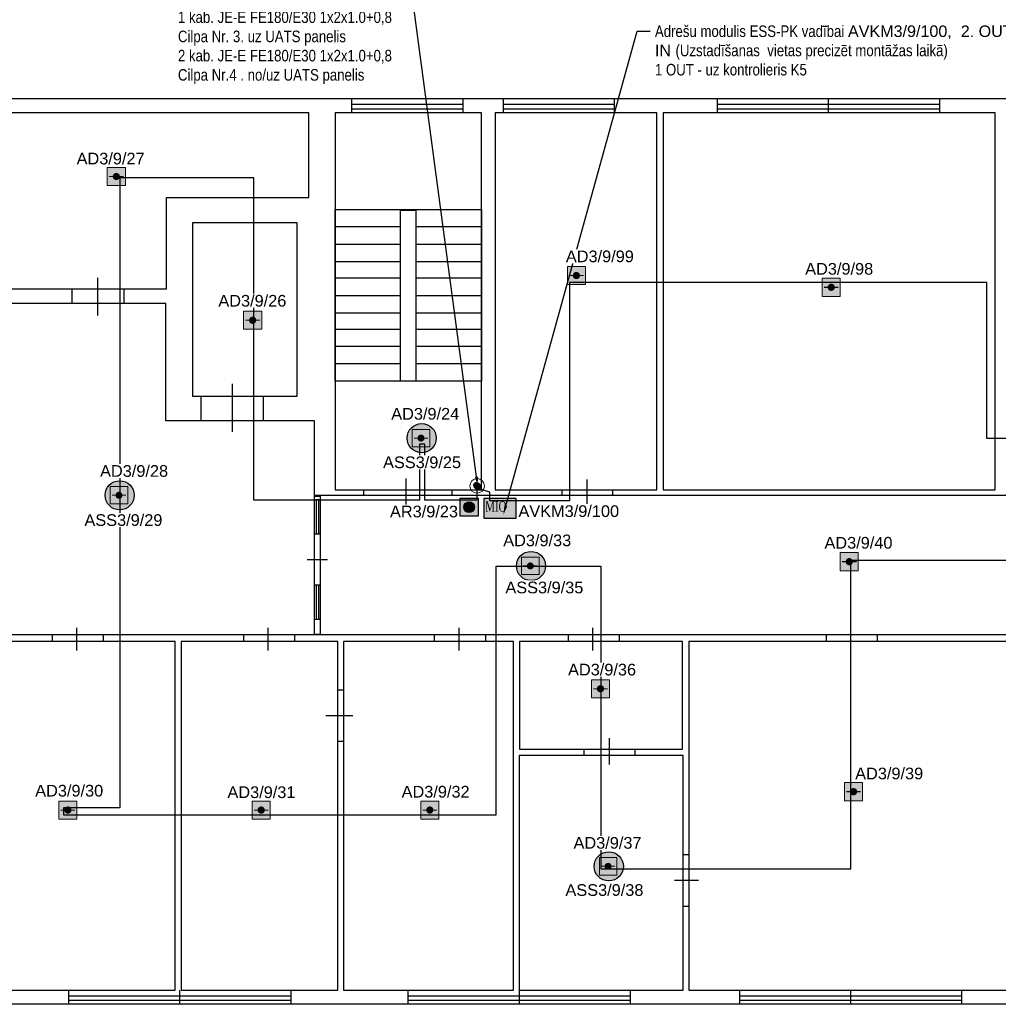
# Model space of a CAD drawing. Header units: millimetres. Extents: x -197461 to 862495, y -970068 to 63888.
# Tile 137 of 205: x -127946 to -110224, y -213491 to -195667. Entities that reach past the tile are written whole.
import ezdxf
from ezdxf import colors
from ezdxf.entities.mleader import LeaderData, LeaderLine
from ezdxf.math import Vec2, Vec3

# ---------------------------------------------------------------- set-up
doc = ezdxf.new("R2010")
doc.units = ezdxf.units.MM
doc.linetypes.add('KL', pattern=[4, 2, -2])
doc.layers.get('0').update_dxf_attribs({"linetype": 'CONTINUOUS'})
doc.layers.add('S-STRS', color=7, linetype='CONTINUOUS', lineweight=9)
doc.layers.add('UAS', color=240, linetype='CONTINUOUS')
doc.styles.add('ARIAL', font='arialbd.ttf')
doc.styles.add('Karlis_times', font='times.ttf', dxfattribs={"height": 2.2})

# ---------------------------------------------------------------- blocks, each defined once
blk = doc.blocks.new('AD-proj')
at = {"lineweight": 5}
blk.add_lwpolyline([(-250, -250), (250, -250), (250, 250), (-250, 250)], close=True, dxfattribs=at)
at = {"const_width": 30}
blk.add_lwpolyline([(-200, 0), (200, 0)], dxfattribs=at)
at = {"const_width": 100}
blk.add_lwpolyline([(-50, 0, 1), (50, 0, 1)], format="xyb", close=True, dxfattribs=at)
blk = doc.blocks.new('AP')
blk.add_hatch(color=256).paths.add_polyline_path([(150, 0, 1), (-150, 0, 1)])
for p, q in [((-250, 250), (250, 250)), ((-250, -250), (-250, 250)), ((250, 250), (250, -250)), ((250, -250), (-250, -250))]:
    blk.add_line(p, q)
blk.add_circle((0, 0), 150)

msp = doc.modelspace()

# ---------------------------------------------------------------- hatches: boundary and pattern name
at = {"layer": 'S-STRS', "true_color": 0xffffff}
h = msp.add_hatch(dxfattribs=at)
h.set_pattern_fill('ANGLE', scale=0.5625)
h.set_pattern_definition([(0, (4392769.2797, 5803151.828), (0, 3.9290625), [2.8575, -1.0715625]), (90, (4392769.2797, 5803151.828), (-3.9290625, 2e-16), [2.8575, -1.0715625])])
h.paths.add_polyline_path([(-119540.58136, -204334.27626), (-119540.51925, -204690.09658), (-118957.22046, -204690.09658), (-118957.28257, -204334.21416)])
at = {"layer": 'UAS', "lineweight": 50, "true_color": 0xffffff}
h = msp.add_hatch(color=7, dxfattribs=at)
h.dxf.hatch_style = 1
h.paths.add_polyline_path([(-126227.86133, -198506.13636), (-126162.39039, -198506.13636, 1)], flags=16)
h.paths.add_polyline_path([(-126031.44851, -198669.81371), (-126031.44851, -198342.45902), (-126358.80321, -198342.45902), (-126358.80321, -198669.81371)])
h = msp.add_hatch(color=7, dxfattribs=at)
h.dxf.hatch_style = 1
h.paths.add_polyline_path([(-117897.40001, -200298.3489), (-117831.92907, -200298.3489, 1)], flags=16)
h.paths.add_polyline_path([(-117700.98719, -200462.02625), (-117700.98719, -200134.67155), (-118028.34189, -200134.67155), (-118028.34189, -200462.02625)])
h = msp.add_hatch(color=7, dxfattribs=at)
h.dxf.hatch_style = 1
h.paths.add_polyline_path([(-113282.27935, -200511.61996), (-113216.80841, -200511.61996, 1)], flags=16)
h.paths.add_polyline_path([(-113085.86653, -200675.29731), (-113085.86653, -200347.94261), (-113413.22123, -200347.94261), (-113413.22123, -200675.29731)])
h = msp.add_hatch(color=7, dxfattribs=at)
h.dxf.hatch_style = 1
h.paths.add_polyline_path([(-123759.61588, -201107.90515), (-123694.14494, -201107.90515, 1)], flags=16)
h.paths.add_polyline_path([(-123563.20306, -201271.5825), (-123563.20306, -200944.2278), (-123890.55776, -200944.2278), (-123890.55776, -201271.5825)])
h = msp.add_hatch(color=7, dxfattribs=at)
h.dxf.hatch_style = 1
h.paths.add_polyline_path([(-120647.21467, -203241.08345, -1), (-120710.3016, -203241.08345, -1)], flags=0)
h.paths.add_polyline_path([(-120836.47547, -203083.36612), (-120836.47547, -203398.80079), (-120521.0408, -203398.80079), (-120521.0408, -203083.36612)], flags=16)
h.paths.add_polyline_path([(-120402.17696, -203241.80063, 1), (-120930.22427, -203241.80063, 1)])
h.paths.add_polyline_path([(-120521.0408, -203398.80079), (-120836.47547, -203398.80079), (-120836.47547, -203083.36612), (-120521.0408, -203083.36612)], flags=16)
h = msp.add_hatch(color=7, dxfattribs=at)
h.dxf.hatch_style = 1
h.paths.add_polyline_path([(-126116.25086, -204275.8127, -1), (-126179.33779, -204275.8127, -1)], flags=0)
h.paths.add_polyline_path([(-126305.51166, -204118.09537), (-126305.51166, -204433.53003), (-125990.07699, -204433.53003), (-125990.07699, -204118.09537)], flags=16)
h.paths.add_polyline_path([(-125871.21315, -204276.52987, 1), (-126399.26046, -204276.52987, 1)])
h.paths.add_polyline_path([(-125990.07699, -204433.53003), (-126305.51166, -204433.53003), (-126305.51166, -204118.09537), (-125990.07699, -204118.09537)], flags=16)
at = {"layer": 'UAS'}
h = msp.add_hatch(color=1, dxfattribs=at)
h.paths.add_polyline_path([(-119662.66268, -204106.73107), (-119691.82822, -204047.57427, 0.2855923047), (-119728.61839, -204106.73107, 0.5262828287), (-119638.99591, -204168.29437)])
h.paths.add_polyline_path([(-119663.27399, -204105.49115), (-119663.16209, -204105.43197), (-119638.99591, -204168.29437, 0.3103731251), (-119596.70697, -204106.73107, 0.5557031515), (-119691.82822, -204047.57427)])
at = {"layer": 'UAS', "lineweight": 50, "true_color": 0xffffff}
h = msp.add_hatch(color=7, dxfattribs=at)
h.dxf.hatch_style = 1
h.paths.add_polyline_path([(-119642.69561, -204655.37633), (-119642.69561, -204328.02164), (-119970.05031, -204328.02164), (-119970.05031, -204655.37633)])
h.paths.add_polyline_path([(-119904.57937, -204491.69899, -1), (-119708.16655, -204491.69899, -1)], flags=16)
h = msp.add_hatch(color=7, dxfattribs=at)
h.dxf.hatch_style = 1
h.paths.add_polyline_path([(-118667.45767, -205555.13387, -1), (-118730.5446, -205555.13387, -1)], flags=0)
h.paths.add_polyline_path([(-118856.71847, -205397.41654), (-118856.71847, -205712.85121), (-118541.2838, -205712.85121), (-118541.2838, -205397.41654)], flags=16)
h.paths.add_polyline_path([(-118422.41996, -205555.85105, 1), (-118950.46727, -205555.85105, 1)])
h.paths.add_polyline_path([(-118541.2838, -205712.85121), (-118856.71847, -205712.85121), (-118856.71847, -205397.41654), (-118541.2838, -205397.41654)], flags=16)
h = msp.add_hatch(color=7, dxfattribs=at)
h.dxf.hatch_style = 1
h.paths.add_polyline_path([(-112955.62795, -205478.45203), (-112890.15701, -205478.45203, 1)], flags=16)
h.paths.add_polyline_path([(-112759.21513, -205642.12938), (-112759.21513, -205314.77469), (-113086.56983, -205314.77469), (-113086.56983, -205642.12938)])
h = msp.add_hatch(color=7, dxfattribs=at)
h.dxf.hatch_style = 1
h.paths.add_polyline_path([(-117461.47493, -207779.171), (-117396.00399, -207779.171, 1)], flags=16)
h.paths.add_polyline_path([(-117265.06211, -207942.84835), (-117265.06211, -207615.49366), (-117592.4168, -207615.49366), (-117592.4168, -207942.84835)])
h = msp.add_hatch(color=7, dxfattribs=at)
h.dxf.hatch_style = 1
h.paths.add_polyline_path([(-112877.86393, -209641.73504), (-112812.39299, -209641.73504, 1)], flags=16)
h.paths.add_polyline_path([(-112681.45112, -209805.41239), (-112681.45112, -209478.05769), (-113008.80581, -209478.05769), (-113008.80581, -209805.41239)])
h = msp.add_hatch(color=7, dxfattribs=at)
h.dxf.hatch_style = 1
h.paths.add_polyline_path([(-127105.45341, -209974.37878), (-127039.98247, -209974.37878, 1)], flags=16)
h.paths.add_polyline_path([(-126909.0406, -210138.05613), (-126909.0406, -209810.70144), (-127236.39529, -209810.70144), (-127236.39529, -210138.05613)])
h = msp.add_hatch(color=7, dxfattribs=at)
h.dxf.hatch_style = 1
h.paths.add_polyline_path([(-123605.04483, -209974.37878), (-123539.57389, -209974.37878, 1)], flags=16)
h.paths.add_polyline_path([(-123408.63201, -210138.05613), (-123408.63201, -209810.70144), (-123735.98671, -209810.70144), (-123735.98671, -210138.05613)])
h = msp.add_hatch(color=7, dxfattribs=at)
h.dxf.hatch_style = 1
h.paths.add_polyline_path([(-120551.12363, -209974.37878), (-120485.65269, -209974.37878, 1)], flags=16)
h.paths.add_polyline_path([(-120354.71081, -210138.05613), (-120354.71081, -209810.70144), (-120682.06551, -209810.70144), (-120682.06551, -210138.05613)])
at = {"layer": 'UAS', "lineweight": 50, "true_color": 0xc7c8ca}
h = msp.add_hatch(color=9, dxfattribs=at)
h.dxf.hatch_style = 1
h.paths.add_polyline_path([(-117259.58872, -210992.79097, -1), (-117322.67566, -210992.79097, -1)], flags=0)
h.paths.add_polyline_path([(-117448.84952, -210835.07363), (-117448.84952, -211150.5083), (-117133.41486, -211150.5083), (-117133.41486, -210835.07363)], flags=16)
h.paths.add_polyline_path([(-117014.55102, -210993.50814, 1), (-117542.59832, -210993.50814, 1)])
h.paths.add_polyline_path([(-117133.41486, -211150.5083), (-117448.84952, -211150.5083), (-117448.84952, -210835.07363), (-117133.41486, -210835.07363)], flags=16)

# ---------------------------------------------------------------- linework, layer by layer
at = {"color": 18, "true_color": 0x000000}
for p, q in [((-121935.05004, -197092.77502), (-121935.05004, -197350.60784)), ((-119923.95401, -197092.77502), (-119923.95401, -197350.60784)), ((-119191.70878, -197092.77502), (-119191.70878, -197350.60784)), ((-117180.61275, -197092.77502), (-117180.61275, -197350.60784)), ((-115313.90309, -197092.77502), (-115313.90309, -197350.60784)), ((-113302.80706, -197092.77502), (-113302.80706, -197350.60784)), ((-113302.80706, -197092.77502), (-113302.80706, -197350.60784)), ((-111291.71102, -197092.77502), (-111291.71102, -197350.60784)), ((-121935.05004, -197195.90815), (-119923.95401, -197195.90815)), ((-121935.05004, -197278.41465), (-119923.95401, -197278.41465)), ((-119191.70878, -197195.90815), (-117180.61275, -197195.90815)), ((-119191.70878, -197278.41465), (-117180.61275, -197278.41465)), ((-115313.90309, -197195.90815), (-113302.80706, -197195.90815)), ((-115313.90309, -197278.41465), (-113302.80706, -197278.41465)), ((-113302.80706, -197195.90815), (-111291.71102, -197195.90815)), ((-113302.80706, -197278.41465), (-111291.71102, -197278.41465)), ((-122234.13612, -199413.27045), (-121048.10513, -199413.27045)), ((-120769.64567, -199413.27045), (-119583.61468, -199413.27045)), ((-122234.13612, -199732.98315), (-121048.10513, -199732.98315)), ((-120769.64567, -199732.98315), (-119583.61468, -199732.98315)), ((-122234.13612, -200042.38254), (-121048.10513, -200042.38254)), ((-120769.64567, -200042.38254), (-119583.61468, -200042.38254)), ((-126534.78765, -200341.46862), (-126534.78765, -201022.14728)), ((-122234.13612, -200341.46862), (-121048.10513, -200341.46862)), ((-120769.64567, -200341.46862), (-119583.61468, -200341.46862)), ((-126998.88673, -200537.42156), (-126998.88673, -200805.5677)), ((-126060.37525, -200537.42156), (-126060.37525, -200805.5677)), ((-122234.13612, -200661.18132), (-121048.10513, -200661.18132)), ((-120769.64567, -200661.18132), (-119583.61468, -200661.18132)), ((-125297.19009, -200805.5677), (-128906.84964, -200805.5677)), ((-125297.19009, -202930.11018), (-125297.19009, -200805.5677)), ((-122234.13612, -200970.58071), (-121048.10513, -200970.58071)), ((-120769.64567, -200970.58071), (-119583.61468, -200970.58071)), ((-122234.13612, -201269.66679), (-121048.10513, -201269.66679)), ((-120769.64567, -201269.66679), (-119583.61468, -201269.66679)), ((-122234.13612, -201579.06618), (-121048.10513, -201579.06618)), ((-120769.64567, -201579.06618), (-119583.61468, -201579.06618)), ((-122234.13612, -201888.46557), (-121048.10513, -201888.46557)), ((-120769.64567, -201888.46557), (-119583.61468, -201888.46557)), ((-124100.84578, -202259.74484), (-124100.84578, -203126.06313)), ((-124668.07799, -202486.63772), (-124668.07799, -202930.11018)), ((-123533.61356, -202486.63772), (-123533.61356, -202930.11018)), ((-122605.41539, -202930.11018), (-125297.19009, -202930.11018)), ((-122605.41539, -204281.15419), (-122605.41539, -202930.11018)), ((-120944.972, -204466.79382), (-120944.972, -203971.7548)), ((-117675.65177, -203992.38142), (-117675.65177, -204487.42045)), ((-121718.47047, -204178.02106), (-121718.47047, -204281.15419)), ((-120119.90696, -204178.02106), (-120119.90696, -204281.15419)), ((-118129.43754, -204178.02106), (-118129.43754, -204281.15419)), ((-117211.55269, -204178.02106), (-117211.55269, -204281.15419)), ((-122608.03941, -204353.34738), (-122504.90628, -204353.34738)), ((-103835.18571, -204281.15419), (-122605.41539, -204281.15419)), ((-122577.09948, -204353.34738), (-122577.09948, -204972.14616)), ((-122535.84622, -204353.34738), (-122535.84622, -204972.14616)), ((-122608.03941, -204972.14616), (-122504.90628, -204972.14616)), ((-122742.11248, -205436.24524), (-122370.83322, -205436.24524)), ((-122608.03941, -205900.34433), (-122504.90628, -205900.34433)), ((-122577.09948, -205900.34433), (-122577.09948, -206519.14311)), ((-122535.84622, -205900.34433), (-122535.84622, -206519.14311)), ((-122608.03941, -206519.14311), (-122504.90628, -206519.14311)), ((-126916.38023, -206673.84281), (-126916.38023, -207086.37533)), ((-123451.10706, -206673.84281), (-123451.10706, -207086.37533)), ((-119996.1472, -206673.84281), (-119996.1472, -207086.37533)), ((-117572.51864, -206673.84281), (-117572.51864, -207086.37533)), ((-112900.58785, -206673.84281), (-112900.58785, -207086.37533)), ((-128906.84964, -206797.60256), (-60498.64444, -206797.60256)), ((-127359.85269, -206797.60256), (-127359.85269, -206921.36232)), ((-126431.65452, -206797.60256), (-126431.65452, -206921.36232)), ((-123894.57952, -206797.60256), (-123894.57952, -206921.36232)), ((-122966.38135, -206797.60256), (-122966.38135, -206921.36232)), ((-120439.61966, -206797.60256), (-120439.61966, -206921.36232)), ((-119511.42149, -206797.60256), (-119511.42149, -206921.36232)), ((-118015.9911, -206797.60256), (-118015.9911, -206921.36232)), ((-117087.79293, -206797.60256), (-117087.79293, -206921.36232)), ((-113344.06031, -206797.60256), (-113344.06031, -206921.36232)), ((-112415.86214, -206797.60256), (-112415.86214, -206921.36232)), ((-122182.56956, -207797.99392), (-122079.43643, -207797.99392)), ((-122399.14913, -208262.09301), (-121914.42342, -208262.09301)), ((-117273.43256, -208674.62553), (-117273.43256, -209149.03793)), ((-122182.56956, -208726.19209), (-122079.43643, -208726.19209)), ((-117727.21834, -208870.57848), (-117727.21834, -208984.02492)), ((-116809.33348, -208870.57848), (-116809.33348, -208984.02492)), ((-115932.70187, -210778.54138), (-115829.56874, -210778.54138)), ((-116087.40157, -211242.64047), (-115654.24242, -211242.64047)), ((-115932.70187, -211717.05287), (-115829.56874, -211717.05287)), ((-127060.76661, -213233.10988), (-127060.76661, -213490.94271)), ((-127060.76661, -213336.24301), (-125049.67057, -213336.24301)), ((-125049.67057, -213233.10988), (-125049.67057, -213490.94271)), ((-125049.67057, -213233.10988), (-125049.67057, -213490.94271)), ((-125049.67057, -213336.24301), (-123038.57454, -213336.24301)), ((-123038.57454, -213233.10988), (-123038.57454, -213490.94271)), ((-120914.03206, -213233.10988), (-120914.03206, -213490.94271)), ((-120914.03206, -213336.24301), (-118902.93602, -213336.24301)), ((-118902.93602, -213233.10988), (-118902.93602, -213490.94271)), ((-118902.93602, -213233.10988), (-118902.93602, -213490.94271)), ((-118902.93602, -213336.24301), (-116891.83998, -213336.24301)), ((-116891.83998, -213233.10988), (-116891.83998, -213490.94271)), ((-114911.68389, -213233.10988), (-114911.68389, -213490.94271)), ((-114911.68389, -213336.24301), (-112900.58785, -213336.24301)), ((-112900.58785, -213233.10988), (-112900.58785, -213490.94271)), ((-112900.58785, -213233.10988), (-112900.58785, -213490.94271)), ((-112900.58785, -213336.24301), (-110889.49181, -213336.24301)), ((-110889.49181, -213233.10988), (-110889.49181, -213490.94271)), ((-127060.76661, -213418.74951), (-125049.67057, -213418.74951)), ((-125049.67057, -213418.74951), (-123038.57454, -213418.74951)), ((-120914.03206, -213418.74951), (-118902.93602, -213418.74951)), ((-118902.93602, -213418.74951), (-116891.83998, -213418.74951)), ((-114911.68389, -213418.74951), (-112900.58785, -213418.74951)), ((-112900.58785, -213418.74951), (-110889.49181, -213418.74951))]:
    msp.add_line(p, q, dxfattribs=at)
for points in [[(-129144.05584, -197092.77502), (-60240.81162, -197092.77502), (-60240.81162, -213490.94271), (-129144.05584, -213490.94271)], [(-122234.13612, -204178.02106), (-119583.61468, -204178.02106), (-119583.61468, -197350.60784), (-122234.13612, -197350.60784)], [(-119336.09517, -204178.02106), (-116407.11427, -204178.02106), (-116407.11427, -197350.60784), (-119336.09517, -197350.60784)], [(-116293.66783, -204178.02106), (-110281.00634, -204178.02106), (-110281.00634, -197350.60784), (-116293.66783, -197350.60784)], [(-122234.13612, -199103.87106), (-119583.61468, -199103.87106), (-119583.61468, -202208.17827), (-122234.13612, -202208.17827)], [(-121048.10513, -199114.18437), (-120769.64567, -199114.18437), (-120769.64567, -202208.17827), (-121048.10513, -202208.17827)], [(-124812.46437, -199341.07726), (-122925.12809, -199341.07726), (-122925.12809, -202486.63772), (-124812.46437, -202486.63772)], [(-122608.03941, -204291.4675), (-122504.90628, -204291.4675), (-122504.90628, -206797.60256), (-122608.03941, -206797.60256)], [(-128906.84964, -213233.10988), (-125132.17708, -213233.10988), (-125132.17708, -206921.36232), (-128906.84964, -206921.36232)], [(-125018.73063, -213233.10988), (-122182.56956, -213233.10988), (-122182.56956, -206921.36232), (-125018.73063, -206921.36232)], [(-122079.43643, -213233.10988), (-119006.06915, -213233.10988), (-119006.06915, -206921.36232), (-122079.43643, -206921.36232)], [(-118892.62271, -208870.57848), (-115943.01519, -208870.57848), (-115943.01519, -206921.36232), (-118892.62271, -206921.36232)], [(-115829.56874, -213233.10988), (-109796.28063, -213233.10988), (-109796.28063, -206921.36232), (-115829.56874, -206921.36232)], [(-118902.93602, -213233.10988), (-115932.70187, -213233.10988), (-115932.70187, -208984.02492), (-118902.93602, -208984.02492)]]:
    msp.add_lwpolyline(points, close=True, dxfattribs=at)
msp.add_lwpolyline([(-122708.54852, -197350.60784), (-128906.84964, -197350.60784), (-128906.84964, -200537.42156), (-125286.87677, -200537.42156), (-125286.87677, -198887.29148), (-122708.54852, -198887.29148), (-122708.54852, -197350.60784)], dxfattribs=at)
at = {"layer": 'UAS', "color": 1}
for points in [[(-119669.14709, -204155.95388), (-119669.14709, -204365.96436), (-120608.87241, -204365.96436), (-120608.87241, -203351.55353), (-120707.54835, -203351.55353), (-120707.54835, -204367.28144), (-123706.67322, -204367.28144), (-123706.67322, -198529.1669), (-126131.1454, -198529.1669), (-126131.1454, -209932.45464), (-127153.77411, -209932.45464), (-127153.77411, -210059.52102), (-119316.40895, -210059.52102), (-119316.40895, -205561.71502), (-117424.80104, -205561.71502), (-117424.80104, -211041.13327), (-112892.26477, -211041.13327), (-112892.26477, -205452.622), (-108016.09946, -205452.622)], [(-108473.82257, -203245.62472), (-110431.85243, -203245.62472), (-110431.85243, -200423.80672), (-117991.05351, -200423.80672), (-117991.05351, -204379.50461), (-119429.01436, -204379.50461), (-119429.01436, -204217.71222), (-119694.5604, -204139.34579)]]:
    msp.add_lwpolyline(points, dxfattribs=at)
at = {"layer": 'UAS', "color": 1, "ltscale": 0.2}
msp.add_lwpolyline([(-118957.28257, -204334.21416), (-119540.58136, -204334.27626), (-119540.51925, -204690.09658), (-118957.22046, -204690.09658)], close=True, dxfattribs=at)
at = {"layer": 'UAS', "color": 1, "lineweight": 30}
for centre in [(-120666.20062, -203241.80063), (-126135.2368, -204276.52987), (-118686.44362, -205555.85105), (-117278.57467, -210993.50814)]:
    msp.add_circle(centre, 264.02365, dxfattribs=at)
at = {"layer": 'UAS', "color": 1, "linetype": 'ByBlock', "lineweight": 18, "ltscale": 50}
msp.add_circle((-119662.61067, -204106.70357), 132.47566, dxfattribs=at)
at = {"layer": 'UAS', "color": 1, "linetype": 'KL', "lineweight": 18, "ltscale": 50}
msp.add_circle((-119662.66268, -204106.73107), 65.95571, dxfattribs=at)

# ---------------------------------------------------------------- block references
at = {"layer": 'UAS'}
for p, xscale, yscale, zscale in [((-126195.12586, -198506.13636), 0.6547093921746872, 0.6547093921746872, 0.6547093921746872), ((-117864.66454, -200298.3489), 0.6547093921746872, 0.6547093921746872, 0.6547093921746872), ((-113249.54388, -200511.61996), 0.6547093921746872, 0.6547093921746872, 0.6547093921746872), ((-123726.88041, -201107.90515), 0.6547093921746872, 0.6547093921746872, 0.6547093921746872), ((-120678.75814, -203241.08345), 0.6308693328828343, 0.6308693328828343, 0.6308693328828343), ((-126147.79432, -204275.8127), 0.6308693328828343, 0.6308693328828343, 0.6308693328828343), ((-112922.89248, -205478.45203), 0.6547093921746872, 0.6547093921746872, 0.6547093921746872), ((-118699.00114, -205555.13387), 0.6308693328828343, 0.6308693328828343, 0.6308693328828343), ((-117428.73946, -207779.171), 0.6547093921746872, 0.6547093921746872, 0.6547093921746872), ((-112845.12846, -209641.73504), 0.6547093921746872, 0.6547093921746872, 0.6547093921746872), ((-127072.71794, -209974.37878), 0.6547093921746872, 0.6547093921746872, 0.6547093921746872), ((-123572.30936, -209974.37878), 0.6547093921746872, 0.6547093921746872, 0.6547093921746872), ((-120518.38816, -209974.37878), 0.6547093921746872, 0.6547093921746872, 0.6547093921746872), ((-117291.13219, -210992.79097), 0.6308693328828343, 0.6308693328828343, 0.6308693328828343)]:
    msp.add_blockref('AD-proj', p, dxfattribs=dict(at, xscale=xscale, yscale=yscale, zscale=zscale))
at = {"layer": 'UAS', "color": 97, "xscale": 0.6547093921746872, "yscale": 0.6547093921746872, "zscale": 0.6547093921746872}
msp.add_blockref('AP', (-119806.37296, -204491.69899), dxfattribs=at)

# ---------------------------------------------------------------- texts
at = {"layer": 'UAS', "color": 1, "style": 'Karlis_times', "width": 0.7}
msp.add_text('MIO', height=186.805669, dxfattribs=at).set_placement((-119515.1037, -204572.96541))

# ---------------------------------------------------------------- leaders
at = {"layer": 'UAS', "color": 18, "true_color": 0x000000}
ml = msp.add_multileader_mtext('Standard', dxfattribs=at)
ml.set_content('\\A1;{\\fArial Narrow|b0|i0|c0|p34;\\C256;\\c0;Adre\\fArial Narrow|b0|i0|c186|p34;šu modulis ESS-PK vadībai \\fArial|b0|i0|c186|p34;\\C1;AV\\fArial|b0|i0|c0|p34;K\\fArial|b0|i0|c186|p34;M3/9/100,  \\C256;\\c0;2. OUT/2 IN \\fArial Narrow|b0|i0|c186|p34;(Uzstadīšanas  vietas precizēt montāžas laikā)\\fArial|b0|i0|c186|p34;\\C1;\\P\\pxql;\\fArial Narrow|b0|i0|c186|p34;\\C256;\\c0;1 OUT - uz kontrolieris \\C5;K5}', color=(41, 19, 236))
ml.set_leader_properties()
ml.build(insert=Vec2(0, 0))
ml.multileader.update_dxf_attribs({"text_right_attachment_type": 6, "dogleg_length": 0.36, "arrow_head_size": 166.99834})
ctx = ml.context
ctx.base_point, ctx.char_height, ctx.arrow_head_size, ctx.landing_gap_size, ctx.plane_origin = Vec3(-116525.7762, -195877.37046), 208.74792195, 166.99834, 83.49917, Vec3(-121874.63184, -233316.24712)
ctx.right_attachment = 6
notes = []
notes.append((ctx, [(0, (1, 1, 0), (-116761.75126, -195877.37046), (1, 0), 235.97506, [(0, [(-119186.89677, -204626.89133)], 0, [])])]))
ctx.mtext.insert, ctx.mtext.width, ctx.mtext.flow_direction = Vec3(-116442.27703, -195771.21659), 6906.2205423, 5
for ctx, leaders in notes:
    for number, flags, end, landing, length, lines in leaders:
        leader = LeaderData()
        leader.index, (leader.has_last_leader_line, leader.has_dogleg_vector, leader.attachment_direction) = number, flags
        leader.last_leader_point, leader.dogleg_vector, leader.dogleg_length = Vec3(end), Vec3(landing), length
        for number, points, colour, breaks in lines:
            line = LeaderLine()
            line.index, line.vertices, line.color, line.breaks = number, Vec3.list(points), colors.encode_raw_color(colour), breaks
            leader.lines.append(line)
        ctx.leaders.append(leader)

# ---------------------------------------------------------------- next in the draw order: texts
at = {"layer": 'UAS', "color": 251, "linetype": 'Continuous', "lineweight": 20, "true_color": 0x636466, "char_height": 211.4384766, "width": 1051.7117129, "attachment_point": 5, "style": 'ARIAL', "bg_fill": 3, "box_fill_scale": 1.1, "bg_fill_color": 256, "bg_fill_transparency": 0}
for s, insert in [('\\A1;{\\fArial|b0|i0|c186|p34;\\C1;AD3/9/27}', (-126299.18515, -198182.37254)), ('\\A1;{\\fArial|b0|i0|c186|p34;\\C1;AD3/9/99}', (-117439.75838, -199952.78896)), ('\\A1;{\\fArial|b0|i0|c186|p34;\\C1;AD3/9/98}', (-113105.56644, -200178.62049)), ('\\A1;{\\fArial|b0|i0|c186|p34;\\C1;AD3/9/26}', (-123732.2283, -200756.51471)), ('\\A1;{\\fArial|b0|i0|c186|p34;\\C1;AD3/9/24}', (-120601.74818, -202803.08487)), ('\\A1;{\\fArial|b0|i0|c186|p34;\\C1;AD3/9/28}', (-125873.96414, -203837.6053)), ('\\A1;{\\fArial|b0|i0|c186|p34;\\C1;ASS3/9/25}', (-120659.41548, -203680.72788)), ('\\A1;{\\fArial|b0|i0|c186|p34;\\C1;AVKM3/9/100}', (-118002.53735, -204565.08481)), ('\\A1;{\\fArial|b0|i0|c186|p34;\\C1;ASS3/9/29}', (-126066.95642, -204726.65233)), ('\\A1;{\\fArial|b0|i0|c186|p34;\\C1;AR3/9/23}', (-120623.93609, -204571.67022)), ('\\A1;{\\fArial|b0|i0|c186|p34;\\C1;AD3/9/33}', (-118573.78741, -205094.53607)), ('\\A1;{\\fArial|b0|i0|c186|p34;\\C1;AD3/9/40}', (-112756.58535, -205137.83919)), ('\\A1;{\\fArial|b0|i0|c186|p34;\\C1;ASS3/9/35}', (-118444.1689, -205946.91358)), ('\\A1;{\\fArial|b0|i0|c186|p34;\\C1;AD3/9/36}', (-117399.91939, -207433.17739)), ('\\A1;{\\fArial|b0|i0|c186|p34;\\C1;AD3/9/39}', (-112200.5053, -209314.11634)), ('\\A1;{\\fArial|b0|i0|c186|p34;\\C1;AD3/9/30}', (-127048.89547, -209625.22096)), ('\\A1;{\\fArial|b0|i0|c186|p34;\\C1;AD3/9/31}', (-123567.55573, -209652.62271)), ('\\A1;{\\fArial|b0|i0|c186|p34;\\C1;AD3/9/32}', (-120413.64716, -209643.82074)), ('\\A1;{\\fArial|b0|i0|c186|p34;\\C1;AD3/9/37}', (-117300.78268, -210569.64972)), ('\\A1;{\\fArial|b0|i0|c186|p34;\\C1;ASS3/9/38}', (-117356.71322, -211423.63342))]:
    msp.add_mtext(s, dxfattribs=dict(at, insert=insert))

# ---------------------------------------------------------------- next in the draw order: leaders
at = {"layer": 'UAS', "color": 18, "true_color": 0x000000}
ml = msp.add_multileader_mtext('Standard', dxfattribs=at)
ml.set_content('\\A1;{\\fArial Narrow|b0|i0|c186|p34;\\C256;\\c0;Stāvvads uz/no 1. stāva\\P1 kab. JE-E FE180/E30 1x2x1.0+0,8 \\PCilpa Nr. 3 no 1. stāvā, \\P1 kab. JE-E FE180/E30 1x2x1.0+0,8 \\PCilpa Nr. 3. uz UATS panelis \\P2 kab. JE-E FE180/E30 1x2x1.0+0,8 \\PCilpa Nr.4 . no/uz UATS panelis }', color=(41, 19, 236))
ml.set_leader_properties()
ml.build(insert=Vec2(0, 0))
ml.multileader.update_dxf_attribs({"text_right_attachment_type": 6, "dogleg_length": 0.36, "arrow_head_size": 166.99834})
ctx = ml.context
ctx.base_point, ctx.char_height, ctx.arrow_head_size, ctx.landing_gap_size, ctx.plane_origin = Vec3(-125163.42091, -194606.50128), 208.7479219, 166.99834, 83.49917, Vec3(-128313.50268, -233220.03532)
ctx.right_attachment = 6
notes = []
notes.append((ctx, [(1, (1, 1, 0), (-120902.31317, -194739.85218), (-1, 0), 235.97506, [(0, [(-119652.28878, -204107.01473)], 0, [])])]))
ctx.mtext.insert, ctx.mtext.width, ctx.mtext.defined_height, ctx.mtext.flow_direction = Vec3(-125079.92174, -194473.15037), 3961.0384283, 2944.22342, 5
for ctx, leaders in notes:
    for number, flags, end, landing, length, lines in leaders:
        leader = LeaderData()
        leader.index, (leader.has_last_leader_line, leader.has_dogleg_vector, leader.attachment_direction) = number, flags
        leader.last_leader_point, leader.dogleg_vector, leader.dogleg_length = Vec3(end), Vec3(landing), length
        for number, points, colour, breaks in lines:
            line = LeaderLine()
            line.index, line.vertices, line.color, line.breaks = number, Vec3.list(points), colors.encode_raw_color(colour), breaks
            leader.lines.append(line)
        ctx.leaders.append(leader)

doc.saveas('drawing.dxf')
